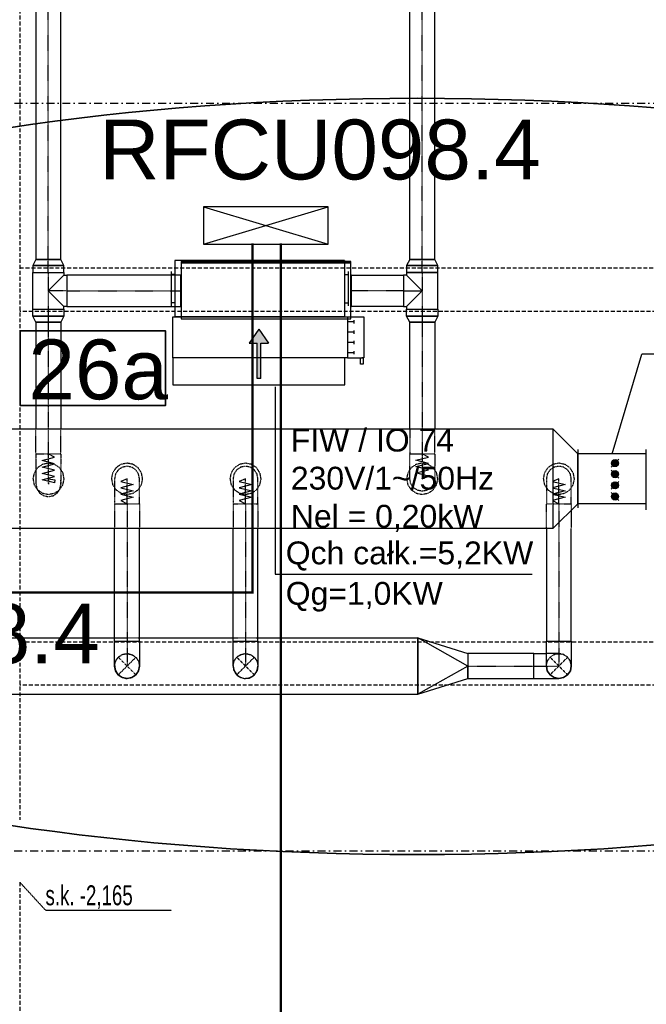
# Model space of a CAD drawing. Header units: centimetres. Extents: x -10729 to 144862, y -4437 to 43656.
# Tile 63 of 148: x 7538 to 8040, y 7277 to 8067. Entities that reach past the tile are written whole.
import ezdxf

# ---------------------------------------------------------------- set-up
doc = ezdxf.new("R2010")
doc.units = ezdxf.units.CM
doc.header["$LTSCALE"] = 0.1
for name, pattern in [('CADVENT_CENTERLINE', [9.9, 7.4, -1, 0.5, -1]), ('CADVENT_HIDDEN', [0.8, 0.25, -0.55]), ('Kondygnacja  -0_5$0$HIDDEN', [9.525, 6.35, -3.175]), ('Kondygnacja  -0_5$0$HIDDEN2', [4.7625, 3.175, -1.5875]), ('Osie rzutów$0$DASHDOT2', [12.7, 6.35, -3.175, 0, -3.175])]:
    doc.linetypes.add(name, pattern=pattern)
for name, color, linetype, lineweight in [('AU opis', 7, 'Continuous', 35), ('AU Osprzęt Siemens', 5, 'Continuous', 30), ('AU Sieć LON', 1, 'Continuous', 50), ('AU Strefa obsługiwana', 90, 'Continuous', 35), ('bgde_urządzenia', 3, 'Continuous', 30)]:
    doc.layers.add(name, color=color, linetype=linetype, lineweight=lineweight)
for name, color, linetype in [('AU Szafki Klimakonwektorów', 183, 'Continuous'), ('bgde-nawiewCEN', 7, 'Continuous'), ('bgde-nawiewDETAILS', 1, 'Continuous'), ('bgde-nawiewEXP', 1, 'Continuous'), ('bgde-nawiewHIDDEN', 1, 'Continuous'), ('bgde_opis urządzen', 6, 'Continuous'), ('bgde_redukcja', 3, 'Continuous'), ('bgde_VAV', 4, 'Continuous'), ('Kondygnacja  -0_5$0$ARCH_KONSTR_POWYŻEJ RZUTU', 8, 'Kondygnacja  -0_5$0$HIDDEN'), ('Kondygnacja  -0_5$0$ARCH_KONSTR_POWYŻEJ RZUTU_IST', 8, 'Kondygnacja  -0_5$0$HIDDEN2'), ('Osie rzutów$0$ARCH_INFO_OSIE_IST', 8, 'Osie rzutów$0$DASHDOT2'), ('Osie rzutów$0$ARCH_INFO_OSIE_OPISY_IST', 8, 'Continuous')]:
    doc.layers.add(name, color=color, linetype=linetype)
doc.styles.add('Arial', font='ARIAL.TTF')
doc.styles.add('Kondygnacja  -0_5$0$BIKTS', font='bikromsw.shx', dxfattribs={"width": 0.8})

# ---------------------------------------------------------------- blocks, each defined once
blk = doc.blocks.new('Osie rzutów')
at = {"layer": 'Osie rzutów$0$ARCH_INFO_OSIE_IST', "ltscale": 10}
for p, q in [((4436.24, 8000), (15156.54, 8000)), ((4436.04, 7400), (15156.54, 7400))]:
    blk.add_line(p, q, dxfattribs=at)
blk = doc.blocks.new('Kondygnacja  -0_5$0$konstrukcja istniejąca -0.5')
at = {"layer": 'Kondygnacja  -0_5$0$ARCH_KONSTR_POWYŻEJ RZUTU_IST', "ltscale": 10}
for points in [[(7538, 8575), (7538, 7425)], [(7538, 7375), (7538, 6225)]]:
    blk.add_lwpolyline(points, dxfattribs=at)
at = {"layer": 'Kondygnacja  -0_5$0$ARCH_KONSTR_POWYŻEJ RZUTU_IST', "ltscale": 10, "elevation": 0}
for points in [[(7538, 7867.89), (8582, 7867.89)], [(8582, 7832.89), (7538, 7832.89)], [(7538, 7567.89), (8582, 7567.89)], [(8582, 7532.89), (7538, 7532.89)]]:
    blk.add_lwpolyline(points, dxfattribs=at)
at = {"layer": 'Kondygnacja  -0_5$0$ARCH_KONSTR_POWYŻEJ RZUTU_IST'}
blk.add_lwpolyline([(7538, 7375), (7558.69, 7352.53), (7659.84, 7352.53)], dxfattribs=at)
at = {"layer": 'Kondygnacja  -0_5$0$ARCH_KONSTR_POWYŻEJ RZUTU_IST', "style": 'Kondygnacja  -0_5$0$BIKTS', "width": 0.7}
blk.add_text('s.k. -2,165', height=16, dxfattribs=at).set_placement((7558.69, 7356.46))
blk = doc.blocks.new('blok')
at = {"layer": 'bgde_VAV', "color": 3, "linetype": 'Continuous', "lineweight": -2}
for p, q in [((-54400.4, 33775), (-54434.2, 33775)), ((-53950.4, 33775), (-54400.4, 33775)), ((-53966.7, 33775), (-54000.4, 33775)), ((-54434.2, 33225), (-54400.4, 33225)), ((-54400.4, 33225), (-54000.4, 33225)), ((-54000.4, 33225), (-53966.7, 33225))]:
    blk.add_line(p, q, dxfattribs=at)
at = {"layer": 'bgde_VAV', "color": 3, "linetype": 'ByBlock', "lineweight": -2}
for p, q in [((-54400.4, 33775), (-54400.4, 33225)), ((-54000.4, 33775), (-54000.4, 33225))]:
    blk.add_line(p, q, dxfattribs=at)
at = {"layer": 'bgde_VAV', "color": 3, "linetype": 'Continuous', "lineweight": -3}
for p, q in [((-54294.7, 33492.5), (-54357.9, 33555.7)), ((-54326.3, 33524.1), (-54354.9, 33524.1)), ((-54326.3, 33524.1), (-54353.5, 33533)), ((-54326.3, 33524.1), (-54353.5, 33515.3)), ((-54326.3, 33524.1), (-54349.5, 33540.9)), ((-54326.3, 33524.1), (-54349.5, 33507.3)), ((-54326.3, 33524.1), (-54343.1, 33547.3)), ((-54326.3, 33524.1), (-54343.1, 33501)), ((-54326.3, 33524.1), (-54335.1, 33551.3)), ((-54326.3, 33524.1), (-54335.1, 33496.9)), ((-54326.3, 33524.1), (-54326.3, 33552.7)), ((-54326.3, 33524.1), (-54317.5, 33551.3)), ((-54326.3, 33524.1), (-54309.5, 33547.3)), ((-54326.3, 33524.1), (-54303.2, 33540.9)), ((-54326.3, 33524.1), (-54299.1, 33533)), ((-54326.3, 33524.1), (-54299.1, 33515.3)), ((-54326.3, 33524.1), (-54303.2, 33507.3)), ((-54326.3, 33524.1), (-54309.5, 33501)), ((-54326.3, 33524.1), (-54317.5, 33496.9)), ((-54326.3, 33524.1), (-54326.3, 33495.5)), ((-54326.3, 33524.1), (-54297.7, 33524.1)), ((-54205.3, 33555.7), (-54268.5, 33492.5)), ((-54236.9, 33524.1), (-54265.5, 33524.1)), ((-54236.9, 33524.1), (-54264.1, 33533)), ((-54236.9, 33524.1), (-54264.1, 33515.3)), ((-54236.9, 33524.1), (-54260, 33540.9)), ((-54236.9, 33524.1), (-54260, 33507.3)), ((-54236.9, 33524.1), (-54253.7, 33547.3)), ((-54236.9, 33524.1), (-54253.7, 33501)), ((-54236.9, 33524.1), (-54245.7, 33551.3)), ((-54236.9, 33524.1), (-54245.7, 33496.9)), ((-54236.9, 33524.1), (-54236.9, 33552.7)), ((-54236.9, 33524.1), (-54228.1, 33551.3)), ((-54236.9, 33524.1), (-54220.1, 33547.3)), ((-54236.9, 33524.1), (-54213.8, 33540.9)), ((-54236.9, 33524.1), (-54209.7, 33533)), ((-54236.9, 33524.1), (-54209.7, 33515.3)), ((-54236.9, 33524.1), (-54213.8, 33507.3)), ((-54236.9, 33524.1), (-54220.1, 33501)), ((-54236.9, 33524.1), (-54228.1, 33496.9)), ((-54236.9, 33524.1), (-54236.9, 33495.5)), ((-54236.9, 33524.1), (-54208.3, 33524.1)), ((-54115.9, 33492.5), (-54179.1, 33555.7)), ((-54147.5, 33524.1), (-54176.1, 33524.1)), ((-54147.5, 33524.1), (-54174.7, 33533)), ((-54147.5, 33524.1), (-54174.7, 33515.3)), ((-54147.5, 33524.1), (-54170.6, 33540.9)), ((-54147.5, 33524.1), (-54170.6, 33507.3)), ((-54147.5, 33524.1), (-54164.3, 33547.3)), ((-54147.5, 33524.1), (-54164.3, 33501)), ((-54147.5, 33524.1), (-54156.3, 33551.3)), ((-54147.5, 33524.1), (-54156.3, 33496.9)), ((-54147.5, 33524.1), (-54147.5, 33552.7)), ((-54147.5, 33524.1), (-54138.7, 33551.3)), ((-54147.5, 33524.1), (-54130.7, 33547.3)), ((-54147.5, 33524.1), (-54124.3, 33540.9)), ((-54147.5, 33524.1), (-54120.3, 33533)), ((-54147.5, 33524.1), (-54120.3, 33515.3)), ((-54147.5, 33524.1), (-54124.3, 33507.3)), ((-54147.5, 33524.1), (-54130.7, 33501)), ((-54147.5, 33524.1), (-54138.7, 33496.9)), ((-54147.5, 33524.1), (-54147.5, 33495.5)), ((-54147.5, 33524.1), (-54118.9, 33524.1)), ((-54026.5, 33555.7), (-54089.7, 33492.5)), ((-54058.1, 33524.1), (-54086.7, 33524.1)), ((-54058.1, 33524.1), (-54085.3, 33533)), ((-54058.1, 33524.1), (-54085.3, 33515.3)), ((-54058.1, 33524.1), (-54081.2, 33540.9)), ((-54058.1, 33524.1), (-54081.2, 33507.3)), ((-54058.1, 33524.1), (-54074.9, 33547.3)), ((-54058.1, 33524.1), (-54074.9, 33501)), ((-54058.1, 33524.1), (-54066.9, 33551.3)), ((-54058.1, 33524.1), (-54066.9, 33496.9)), ((-54058.1, 33524.1), (-54058.1, 33552.7)), ((-54058.1, 33524.1), (-54049.2, 33551.3)), ((-54058.1, 33524.1), (-54041.3, 33547.3)), ((-54058.1, 33524.1), (-54034.9, 33540.9)), ((-54058.1, 33524.1), (-54030.9, 33533)), ((-54058.1, 33524.1), (-54030.9, 33515.3)), ((-54058.1, 33524.1), (-54034.9, 33507.3)), ((-54058.1, 33524.1), (-54041.3, 33501)), ((-54058.1, 33524.1), (-54049.2, 33496.9)), ((-54058.1, 33524.1), (-54058.1, 33495.5)), ((-54058.1, 33524.1), (-54029.5, 33524.1))]:
    blk.add_line(p, q, dxfattribs=at)
for centre in [(-54326.3, 33524.1), (-54236.9, 33524.1), (-54147.5, 33524.1), (-54058.1, 33524.1)]:
    blk.add_ellipse(centre, major_axis=(0, 28.6), ratio=1, start_param=-1.570796, end_param=4.712389, dxfattribs=at)

msp = doc.modelspace()

# ---------------------------------------------------------------- hatches: boundary and pattern name
at = {"layer": 'bgde_urządzenia'}
h = msp.add_hatch(color=256, dxfattribs=at)
h.paths.add_polyline_path([(7731.288, 7795.581), (7728.288, 7795.581), (7728.288, 7807.246), (7722.098, 7807.246), (7729.788, 7818.674), (7737.478, 7807.246), (7731.288, 7807.246)])
h.paths.add_polyline_path([(7731.288, 7778.913), (7728.288, 7778.913), (7728.288, 7795.581), (7731.288, 7795.581)])

# ---------------------------------------------------------------- linework, layer by layer
at = {"layer": 'AU opis'}
msp.add_lwpolyline([(7538.473, 7817.356), (7654.862, 7817.356), (7654.862, 7757.349), (7538.473, 7757.349)], close=True, dxfattribs=at)
at = {"layer": 'AU Sieć LON', "color": 1}
for p, q in [((7724.736, 7606.507), (7724.736, 7887.228)), ((7747.335, 7887.228), (7747.335, 6721.347)), ((6605.768, 7607.227), (7724.17, 7607.227))]:
    msp.add_line(p, q, dxfattribs=at)
at = {"layer": 'AU Strefa obsługiwana'}
msp.add_ellipse((7856.68, 7700.468), major_axis=(845.197, 0), ratio=0.3589101, dxfattribs=at)
at = {"layer": 'AU Szafki Klimakonwektorów'}
for p, q in [((7785.406, 7916.709), (7685.406, 7916.709)), ((7685.406, 7916.709), (7685.406, 7886.709)), ((7685.406, 7886.709), (7785.406, 7916.709)), ((7685.406, 7916.709), (7785.406, 7886.709)), ((7785.406, 7916.709), (7685.406, 7916.709)), ((7685.406, 7916.709), (7685.406, 7886.709)), ((7685.406, 7886.709), (7785.406, 7916.709)), ((7685.406, 7916.709), (7785.406, 7886.709)), ((7785.406, 7886.709), (7785.406, 7916.709)), ((7785.406, 7886.709), (7785.406, 7916.709)), ((7685.406, 7886.709), (7785.406, 7886.709)), ((7685.406, 7886.709), (7785.406, 7886.709))]:
    msp.add_line(p, q, dxfattribs=at)
at = {"layer": 'bgde-nawiewCEN', "linetype": 'CADVENT_CENTERLINE', "ltscale": 0.06}
for p, q in [((7560.918, 7874.49), (7560.918, 8277.811)), ((7860.744, 7874.49), (7860.744, 8277.818)), ((7560.918, 7864.19), (7560.918, 7874.49)), ((7860.744, 7864.19), (7860.744, 7874.49)), ((7560.918, 7864.19), (7560.918, 7849.39)), ((7860.744, 7864.19), (7860.744, 7849.39)), ((7560.918, 7849.39), (7560.918, 7834.59)), ((7575.918, 7849.39), (7560.918, 7849.39)), ((7575.918, 7849.39), (7667.193, 7849.39)), ((7667.593, 7849.39), (7667.193, 7849.39)), ((7803.593, 7849.39), (7803.993, 7849.39)), ((7845.744, 7849.39), (7803.993, 7849.39)), ((7845.744, 7849.39), (7860.744, 7849.39)), ((7860.744, 7849.39), (7860.744, 7834.59)), ((7560.918, 7834.59), (7560.918, 7824.29)), ((7860.744, 7834.59), (7860.744, 7824.29)), ((7560.918, 7824.29), (7560.918, 7718.603)), ((7860.744, 7824.29), (7860.744, 7718.603)), ((7560.918, 7718.603), (7560.918, 7715.137)), ((7860.744, 7718.603), (7860.744, 7716.734)), ((7560.918, 7715.137), (7560.928, 7706.116)), ((7860.744, 7716.734), (7860.744, 7711.623)), ((7860.744, 7711.623), (7860.744, 7708.843)), ((7560.928, 7706.116), (7560.939, 7701.805)), ((7560.939, 7701.805), (7560.954, 7698.606)), ((7860.744, 7708.843), (7860.744, 7706.491)), ((7860.744, 7706.491), (7860.744, 7704.529)), ((7860.744, 7704.529), (7860.744, 7702.923)), ((7860.744, 7702.923), (7860.744, 7701.637)), ((7860.744, 7701.637), (7860.744, 7700.636)), ((7560.954, 7698.606), (7560.972, 7696.384)), ((7560.972, 7696.384), (7560.992, 7695.006)), ((7560.992, 7695.006), (7561.012, 7694.339)), ((7561.012, 7694.339), (7561.033, 7694.25)), ((7561.033, 7694.25), (7561.054, 7694.605)), ((7561.054, 7694.605), (7561.073, 7695.271)), ((7561.073, 7695.271), (7561.091, 7696.115)), ((7561.091, 7696.115), (7561.106, 7697.004)), ((7561.106, 7697.004), (7561.117, 7697.804)), ((7561.117, 7697.804), (7561.128, 7698.603)), ((7624.073, 7698.556), (7624.073, 7698.603)), ((7624.073, 7698.443), (7624.073, 7698.556)), ((7624.073, 7698.224), (7624.073, 7698.443)), ((7624.073, 7697.863), (7624.073, 7698.224)), ((7624.073, 7697.323), (7624.073, 7697.863)), ((7624.073, 7696.571), (7624.073, 7697.323)), ((7624.073, 7695.569), (7624.073, 7696.571)), ((7624.073, 7694.283), (7624.073, 7695.569)), ((7624.073, 7692.677), (7624.073, 7694.283)), ((7719.073, 7698.556), (7719.073, 7698.603)), ((7719.073, 7698.443), (7719.073, 7698.556)), ((7719.073, 7698.224), (7719.073, 7698.443)), ((7719.073, 7697.863), (7719.073, 7698.224)), ((7719.073, 7697.323), (7719.073, 7697.863)), ((7719.073, 7696.571), (7719.073, 7697.323)), ((7719.073, 7695.569), (7719.073, 7696.571)), ((7719.073, 7694.283), (7719.073, 7695.569)), ((7719.073, 7692.677), (7719.073, 7694.283)), ((7860.744, 7700.636), (7860.744, 7699.883)), ((7860.744, 7699.883), (7860.744, 7699.344)), ((7860.744, 7699.344), (7860.744, 7698.983)), ((7860.744, 7698.983), (7860.744, 7698.763)), ((7860.744, 7698.763), (7860.744, 7698.651)), ((7860.744, 7698.651), (7860.744, 7698.603)), ((7970.301, 7698.556), (7970.301, 7698.603)), ((7970.301, 7698.443), (7970.301, 7698.556)), ((7970.301, 7698.224), (7970.301, 7698.443)), ((7970.301, 7697.863), (7970.301, 7698.224)), ((7970.301, 7697.323), (7970.301, 7697.863)), ((7970.301, 7696.571), (7970.301, 7697.323)), ((7970.301, 7695.569), (7970.301, 7696.571)), ((7970.301, 7694.283), (7970.301, 7695.569)), ((7970.301, 7692.677), (7970.301, 7694.283)), ((7624.073, 7690.716), (7624.073, 7692.677)), ((7624.073, 7688.363), (7624.073, 7690.716)), ((7624.073, 7685.584), (7624.073, 7688.363)), ((7624.073, 7680.473), (7624.073, 7685.584)), ((7719.073, 7690.716), (7719.073, 7692.677)), ((7719.073, 7688.363), (7719.073, 7690.716)), ((7719.073, 7685.584), (7719.073, 7688.363)), ((7719.073, 7680.473), (7719.073, 7685.584)), ((7970.301, 7690.716), (7970.301, 7692.677)), ((7970.301, 7688.363), (7970.301, 7690.716)), ((7970.301, 7685.584), (7970.301, 7688.363)), ((7970.301, 7680.473), (7970.301, 7685.584)), ((7624.073, 7678.603), (7624.073, 7680.473)), ((7624.073, 7678.603), (7624.073, 7568.369)), ((7719.073, 7678.603), (7719.073, 7680.473)), ((7719.073, 7678.603), (7719.073, 7568.369)), ((7970.301, 7678.603), (7970.301, 7680.473)), ((7970.301, 7678.603), (7970.301, 7568.369)), ((7624.073, 7568.369), (7624.073, 7548.369)), ((7719.073, 7568.369), (7719.073, 7548.369)), ((7970.301, 7568.369), (7970.301, 7548.369)), ((7897.21, 7548.369), (7950.301, 7548.369)), ((7950.301, 7548.369), (7970.301, 7548.369))]:
    msp.add_line(p, q, dxfattribs=at)
at = {"layer": 'bgde-nawiewDETAILS', "linetype": 'CADVENT_HIDDEN'}
for p, q in [((7617.002, 7541.297), (7631.144, 7555.44)), ((7617.002, 7555.44), (7631.144, 7541.297)), ((7712.002, 7541.297), (7726.144, 7555.44)), ((7712.002, 7555.44), (7726.144, 7541.297)), ((7963.23, 7541.297), (7977.372, 7555.44)), ((7963.23, 7555.44), (7977.372, 7541.297))]:
    msp.add_line(p, q, dxfattribs=at)
at = {"layer": 'bgde-nawiewEXP', "linetype": 'Continuous'}
for points in [[(7550.918, 8258.601), (7550.918, 7874.49), (7570.918, 7874.49), (7570.918, 8258.601)], [(7850.744, 7874.49), (7870.744, 7874.49), (7870.744, 8258.601)], [(7850.744, 7874.49), (7850.744, 8258.601)], [(7548.418, 7834.59), (7548.418, 7864.19), (7573.418, 7864.19), (7573.418, 7861.89)], [(7548.418, 7834.59), (7573.418, 7834.59), (7573.418, 7836.89), (7560.918, 7849.39), (7573.418, 7861.89), (7575.918, 7861.89), (7575.918, 7836.89), (7573.418, 7836.89)], [(7667.193, 7836.89), (7667.193, 7861.89), (7667.593, 7861.89)], [(7803.593, 7836.89), (7803.993, 7836.89), (7803.993, 7861.89), (7803.593, 7861.89)], [(7848.244, 7836.89), (7860.744, 7849.39), (7848.244, 7861.89)], [(7667.193, 7836.89), (7667.593, 7836.89)], [(7550.918, 7824.29), (7550.918, 7738.601)], [(7550.918, 7824.29), (7570.918, 7824.29), (7570.918, 7738.601)], [(7850.744, 7738.601), (7850.744, 7824.29), (7870.744, 7824.29), (7870.744, 7738.601)], [(7965.424, 7658.601), (6200.304, 7658.601), (6200.304, 7738.601), (7965.424, 7738.601)], [(7614.073, 7568.369), (7634.073, 7568.369), (7634.073, 7658.601)], [(7614.073, 7568.369), (7614.073, 7658.601)], [(7709.073, 7568.369), (7729.073, 7568.369), (7729.073, 7658.601)], [(7709.073, 7568.369), (7709.073, 7658.601)], [(7960.301, 7658.601), (7960.301, 7568.369), (7980.301, 7568.369), (7980.301, 7658.601)], [(7464.438, 7570.869), (7614.073, 7570.869)], [(7634.073, 7570.869), (7709.073, 7570.869)], [(7709.073, 7548.369), (7709.073, 7568.369), (7729.073, 7568.369), (7729.073, 7548.369), (7728.312, 7544.542), (7727.877, 7543.89)], [(7729.073, 7570.869), (7857.21, 7570.869), (7857.21, 7525.869), (7857.21, 7570.869), (7897.21, 7558.369), (7897.21, 7548.369), (7857.21, 7570.869)], [(7857.21, 7525.869), (7857.21, 7570.869)], [(7950.301, 7538.369), (7970.301, 7538.369), (7966.474, 7539.13), (7963.23, 7541.297), (7961.062, 7544.542), (7960.301, 7548.369), (7960.301, 7568.369), (7980.301, 7568.369), (7980.301, 7548.369), (7979.54, 7544.542), (7977.372, 7541.297), (7974.128, 7539.13), (7970.301, 7538.369), (7966.474, 7539.13), (7963.23, 7541.297), (7961.062, 7544.542), (7960.301, 7548.369), (7961.062, 7544.542), (7963.23, 7541.297), (7966.474, 7539.13), (7970.301, 7538.369), (7974.128, 7539.13), (7977.372, 7541.297), (7979.54, 7544.542), (7980.301, 7548.369), (7979.54, 7544.542), (7977.372, 7541.297), (7974.128, 7539.13), (7970.301, 7538.369)], [(7950.301, 7538.369), (7950.301, 7558.369), (7960.301, 7558.369)], [(7614.073, 7548.369), (7614.534, 7546.055)], [(7614.268, 7547.898), (7614.479, 7545.549), (7616.289, 7542.092), (7616.877, 7541.601)], [(7614.685, 7545.293), (7614.835, 7544.542), (7617.002, 7541.297), (7618.963, 7539.987)], [(7631.339, 7541.768), (7632.851, 7543.578), (7634.016, 7547.302), (7633.948, 7548.065)], [(7632.886, 7543.904), (7633.312, 7544.542), (7634.073, 7548.369)], [(7709.073, 7548.369), (7709.529, 7546.08)], [(7709.073, 7548.369), (7709.835, 7544.542), (7709.682, 7545.31)], [(7709.27, 7547.895), (7709.473, 7545.57), (7711.275, 7542.109), (7711.875, 7541.606)], [(7709.835, 7544.542), (7712.002, 7541.297), (7713.943, 7540.001)], [(7709.835, 7544.542), (7712.002, 7541.297), (7715.247, 7539.13), (7714.595, 7539.565)], [(7722.9, 7539.13), (7726.144, 7541.297), (7728.312, 7544.542), (7729.073, 7548.369)], [(7726.341, 7541.771), (7727.841, 7543.559), (7729.014, 7547.28), (7728.946, 7548.06)], [(7617.473, 7541.102), (7619.283, 7539.59), (7623.007, 7538.426), (7623.77, 7538.494)], [(7619.609, 7539.556), (7620.247, 7539.13), (7624.073, 7538.369), (7626.387, 7538.829)], [(7624.544, 7538.563), (7626.893, 7538.774), (7630.35, 7540.584), (7630.841, 7541.172)], [(7627.149, 7538.98), (7627.9, 7539.13), (7631.144, 7541.297), (7632.455, 7543.259)], [(7712.476, 7541.101), (7714.264, 7539.601), (7717.985, 7538.428), (7718.765, 7538.496)], [(7715.247, 7539.13), (7719.073, 7538.369), (7721.362, 7538.824)], [(7715.247, 7539.13), (7719.073, 7538.369), (7722.9, 7539.13), (7722.132, 7538.977)], [(7719.547, 7538.565), (7721.872, 7538.768), (7725.333, 7540.57), (7725.836, 7541.17)], [(7722.9, 7539.13), (7726.144, 7541.297), (7727.441, 7543.238)], [(6940.005, 7525.869), (7857.21, 7525.869)]]:
    msp.add_lwpolyline(points, dxfattribs=at)
for points in [[(7548.418, 7864.19), (7573.418, 7864.19), (7573.418, 7869.674), (7570.918, 7874.49), (7550.918, 7874.49), (7548.418, 7869.674), (7548.418, 7869.674), (7549.369, 7869.674), (7549.369, 7869.674), (7548.418, 7869.674), (7548.418, 7869.674)], [(7549.369, 7869.674), (7552.079, 7869.674), (7552.079, 7869.674)], [(7552.079, 7869.674), (7556.134, 7869.674), (7556.134, 7869.674)], [(7556.134, 7869.674), (7560.918, 7869.674), (7560.918, 7869.674)], [(7560.918, 7869.674), (7565.701, 7869.674), (7565.701, 7869.674)], [(7565.701, 7869.674), (7569.756, 7869.674), (7569.756, 7869.674)], [(7569.756, 7869.674), (7572.466, 7869.674), (7572.466, 7869.674)], [(7572.466, 7869.674), (7573.418, 7869.674), (7573.418, 7869.674)], [(7667.593, 7871.89), (7803.593, 7871.89), (7803.593, 7872.89), (7667.593, 7872.89)], [(7667.593, 7826.89), (7803.593, 7826.89), (7803.593, 7871.89), (7667.593, 7871.89)], [(7848.244, 7864.19), (7873.244, 7864.19), (7873.244, 7869.674), (7870.744, 7874.49), (7850.744, 7874.49), (7848.244, 7869.674), (7848.244, 7869.674), (7849.195, 7869.674), (7849.195, 7869.674), (7848.244, 7869.674), (7848.244, 7869.674)], [(7849.195, 7869.674), (7851.905, 7869.674), (7851.905, 7869.674)], [(7851.905, 7869.674), (7855.96, 7869.674), (7855.96, 7869.674)], [(7855.96, 7869.674), (7860.744, 7869.674), (7860.744, 7869.674)], [(7860.744, 7869.674), (7865.527, 7869.674), (7865.527, 7869.674)], [(7865.527, 7869.674), (7869.583, 7869.674), (7869.583, 7869.674)], [(7869.583, 7869.674), (7872.292, 7869.674), (7872.292, 7869.674)], [(7872.292, 7869.674), (7873.244, 7869.674), (7873.244, 7869.674)], [(7575.918, 7836.89), (7667.193, 7836.89), (7667.193, 7861.89), (7575.918, 7861.89), (7575.918, 7837.842)], [(7803.993, 7836.89), (7803.993, 7861.89), (7845.744, 7861.89), (7845.744, 7836.89)], [(7845.744, 7836.89), (7848.244, 7836.89), (7848.244, 7834.59), (7873.244, 7834.59), (7873.244, 7864.19), (7848.244, 7864.19), (7848.244, 7861.89), (7845.744, 7861.89), (7845.744, 7837.842)], [(7548.418, 7829.106), (7548.418, 7834.59), (7573.418, 7834.59), (7573.418, 7829.106), (7570.918, 7824.29), (7550.918, 7824.29)], [(7548.418, 7829.106), (7549.369, 7829.106), (7549.369, 7829.106)], [(7549.369, 7829.106), (7552.079, 7829.106), (7552.079, 7829.106)], [(7552.079, 7829.106), (7556.134, 7829.106), (7556.134, 7829.106)], [(7556.134, 7829.106), (7560.918, 7829.106), (7560.918, 7829.106)], [(7560.918, 7829.106), (7565.701, 7829.106), (7565.701, 7829.106)], [(7565.701, 7829.106), (7569.756, 7829.106), (7569.756, 7829.106)], [(7569.756, 7829.106), (7572.466, 7829.106), (7572.466, 7829.106)], [(7572.466, 7829.106), (7573.418, 7829.106), (7573.418, 7829.106)], [(7848.244, 7829.106), (7848.244, 7834.59), (7873.244, 7834.59), (7873.244, 7829.106), (7870.744, 7824.29), (7850.744, 7824.29)], [(7848.244, 7829.106), (7849.195, 7829.106), (7849.195, 7829.106)], [(7849.195, 7829.106), (7851.905, 7829.106), (7851.905, 7829.106)], [(7851.905, 7829.106), (7855.96, 7829.106), (7855.96, 7829.106)], [(7855.96, 7829.106), (7860.744, 7829.106), (7860.744, 7829.106)], [(7860.744, 7829.106), (7865.527, 7829.106), (7865.527, 7829.106)], [(7865.527, 7829.106), (7869.583, 7829.106), (7869.583, 7829.106)], [(7869.583, 7829.106), (7872.292, 7829.106), (7872.292, 7829.106)], [(7872.292, 7829.106), (7873.244, 7829.106), (7873.244, 7829.106)], [(7965.424, 7658.601), (7985.424, 7678.601), (7985.424, 7718.601), (7965.424, 7738.601)], [(7614.073, 7548.369), (7614.073, 7568.369), (7634.073, 7568.369), (7634.073, 7548.369), (7633.312, 7544.542), (7631.144, 7541.297), (7627.9, 7539.13), (7624.073, 7538.369), (7620.247, 7539.13), (7617.002, 7541.297), (7614.835, 7544.542)], [(7897.21, 7544.542), (7897.21, 7538.369), (7950.301, 7538.369), (7950.301, 7558.369), (7897.21, 7558.369), (7897.21, 7548.369)], [(7857.21, 7525.869), (7897.21, 7538.369), (7897.21, 7548.369)]]:
    msp.add_lwpolyline(points, close=True, dxfattribs=at)
at = {"layer": 'bgde-nawiewHIDDEN', "linetype": 'CADVENT_HIDDEN'}
for points in [[(7667.593, 7836.89), (7667.593, 7861.89)], [(7803.593, 7836.89), (7803.593, 7861.89)], [(7550.918, 7718.603), (7570.918, 7718.603), (7570.918, 7738.601)], [(7550.918, 7718.603), (7550.918, 7738.601)], [(7850.744, 7738.601), (7850.744, 7718.603), (7870.744, 7718.603), (7870.744, 7738.601)], [(7550.918, 7718.603), (7550.918, 7715.131), (7550.928, 7706.098), (7550.94, 7701.775), (7550.955, 7698.567), (7550.972, 7696.339), (7550.992, 7694.959), (7551.012, 7694.292), (7551.79, 7690.473), (7551.813, 7690.377), (7553.996, 7687.142), (7557.251, 7684.988), (7561.081, 7684.245), (7564.904, 7685.025), (7568.138, 7687.209), (7570.29, 7690.465), (7571.033, 7694.297), (7571.054, 7694.652), (7571.073, 7695.319), (7571.091, 7696.163), (7571.106, 7697.052), (7571.117, 7697.853), (7571.127, 7698.654)], [(7550.918, 7718.603), (7570.918, 7718.603), (7570.918, 7715.143), (7570.928, 7706.134), (7570.939, 7701.835), (7570.954, 7698.645), (7570.972, 7696.428), (7570.991, 7695.052), (7571.012, 7694.386)], [(7614.073, 7678.603), (7614.073, 7658.601)], [(7614.073, 7678.603), (7634.073, 7678.603), (7634.073, 7658.601)], [(7709.073, 7678.603), (7709.073, 7658.601)], [(7709.073, 7678.603), (7729.073, 7678.603), (7729.073, 7658.601)], [(7960.301, 7658.601), (7960.301, 7678.603), (7980.301, 7678.603), (7980.301, 7658.601)], [(7614.073, 7570.869), (7634.073, 7570.869)], [(7709.073, 7570.869), (7729.073, 7570.869)], [(7614.073, 7548.369), (7614.835, 7552.195), (7617.002, 7555.44), (7620.247, 7557.607), (7624.073, 7558.369), (7627.9, 7557.607), (7631.144, 7555.44), (7633.312, 7552.195), (7634.073, 7548.369)], [(7614.13, 7549.435), (7615.295, 7553.159), (7617.797, 7556.153), (7621.254, 7557.963), (7625.14, 7558.312), (7628.864, 7557.147), (7631.858, 7554.645), (7633.668, 7551.188), (7633.948, 7548.065)], [(7709.073, 7548.369), (7709.835, 7552.195), (7712.002, 7555.44), (7715.247, 7557.607), (7719.073, 7558.369), (7722.9, 7557.607), (7726.144, 7555.44), (7728.312, 7552.195), (7729.073, 7548.369)], [(7709.133, 7549.457), (7710.306, 7553.178), (7712.814, 7556.167), (7716.275, 7557.969), (7720.162, 7558.309), (7723.883, 7557.136), (7726.872, 7554.628), (7728.674, 7551.167), (7728.946, 7548.06)], [(7960.301, 7548.369), (7961.062, 7552.195), (7963.23, 7555.44), (7966.474, 7557.607), (7970.301, 7558.369), (7960.301, 7558.369)], [(7960.301, 7548.369), (7961.062, 7552.195), (7963.23, 7555.44), (7966.474, 7557.607), (7970.301, 7558.369), (7974.128, 7557.607), (7977.372, 7555.44), (7979.54, 7552.195), (7980.301, 7548.369), (7979.54, 7552.195), (7977.372, 7555.44), (7974.128, 7557.607), (7970.301, 7558.369)], [(7614.13, 7549.435), (7614.268, 7547.898)], [(7614.534, 7546.055), (7614.685, 7545.293)], [(7632.455, 7543.259), (7632.886, 7543.904)], [(7709.133, 7549.457), (7709.27, 7547.895)], [(7709.529, 7546.08), (7709.682, 7545.31)], [(7727.441, 7543.238), (7727.877, 7543.89)], [(7616.877, 7541.601), (7617.473, 7541.102)], [(7618.963, 7539.987), (7619.609, 7539.556)], [(7623.77, 7538.494), (7624.544, 7538.563)], [(7626.387, 7538.829), (7627.149, 7538.98)], [(7630.841, 7541.172), (7631.339, 7541.768)], [(7711.875, 7541.606), (7712.476, 7541.101)], [(7713.943, 7540.001), (7714.595, 7539.565)], [(7718.765, 7538.496), (7719.547, 7538.565)], [(7721.362, 7538.824), (7722.132, 7538.977)], [(7725.836, 7541.17), (7726.341, 7541.771)]]:
    msp.add_lwpolyline(points, dxfattribs=at)
at = {"layer": 'bgde-nawiewHIDDEN'}
for points in [[(7561.128, 7698.603), (7566.116, 7697.635), (7565.987, 7695.28), (7555.961, 7697.669), (7565.946, 7700.305), (7555.936, 7702.865), (7565.929, 7705.466), (7555.925, 7707.99), (7565.921, 7710.619), (7555.919, 7713.239), (7565.918, 7715.82), (7560.918, 7718.603)], [(7860.744, 7698.603), (7865.744, 7700.733), (7855.744, 7703.269), (7865.744, 7705.791), (7855.744, 7708.32), (7865.744, 7710.873), (7855.744, 7713.409), (7865.744, 7715.955), (7860.744, 7718.603)], [(7624.073, 7698.603), (7619.073, 7696.473), (7629.073, 7693.937), (7619.073, 7691.415), (7629.073, 7688.887), (7619.073, 7686.333), (7629.073, 7683.797), (7619.073, 7681.252), (7624.073, 7678.603)], [(7719.073, 7698.603), (7714.073, 7696.473), (7724.073, 7693.937), (7714.073, 7691.415), (7724.073, 7688.887), (7714.073, 7686.333), (7724.073, 7683.797), (7714.073, 7681.252), (7719.073, 7678.603)], [(7970.301, 7698.603), (7965.301, 7696.415), (7975.301, 7693.909), (7965.301, 7691.386), (7975.301, 7688.816), (7965.301, 7686.297), (7975.301, 7683.784), (7965.301, 7681.249), (7970.301, 7678.603)]]:
    msp.add_lwpolyline(points, dxfattribs=at)
at = {"layer": 'bgde-nawiewHIDDEN', "linetype": 'CADVENT_HIDDEN'}
for points in [[(7850.744, 7698.603), (7850.744, 7718.603), (7870.744, 7718.603), (7870.744, 7698.603), (7869.983, 7694.776), (7867.815, 7691.532), (7864.571, 7689.364), (7860.744, 7688.603), (7856.917, 7689.364), (7853.673, 7691.532), (7851.505, 7694.776)], [(7548.628, 7698.603), (7549.579, 7693.82), (7552.289, 7689.764), (7556.344, 7687.055), (7561.128, 7686.103), (7565.911, 7687.055), (7569.966, 7689.764), (7572.676, 7693.82), (7573.628, 7698.603), (7572.676, 7703.387), (7569.966, 7707.442), (7565.911, 7710.152), (7561.128, 7711.103), (7556.344, 7710.152), (7552.289, 7707.442), (7549.579, 7703.387)], [(7548.628, 7698.603), (7549.579, 7693.82), (7552.289, 7689.764), (7556.344, 7687.055), (7561.128, 7686.103), (7565.911, 7687.055), (7569.966, 7689.764), (7572.676, 7693.82), (7573.628, 7698.603), (7572.676, 7703.387), (7569.966, 7707.442), (7565.911, 7710.152), (7561.128, 7711.103), (7556.344, 7710.152), (7552.289, 7707.442), (7549.579, 7703.387)], [(7611.573, 7698.603), (7612.525, 7693.82), (7615.235, 7689.764), (7619.29, 7687.055), (7624.073, 7686.103), (7628.857, 7687.055), (7632.912, 7689.764), (7635.622, 7693.82), (7636.573, 7698.603), (7635.622, 7703.387), (7632.912, 7707.442), (7628.857, 7710.152), (7624.073, 7711.103), (7619.29, 7710.152), (7615.235, 7707.442), (7612.525, 7703.387)], [(7611.573, 7698.603), (7612.525, 7693.82), (7615.235, 7689.764), (7619.29, 7687.055), (7624.073, 7686.103), (7628.857, 7687.055), (7632.912, 7689.764), (7635.622, 7693.82), (7636.573, 7698.603), (7635.622, 7703.387), (7632.912, 7707.442), (7628.857, 7710.152), (7624.073, 7711.103), (7619.29, 7710.152), (7615.235, 7707.442), (7612.525, 7703.387)], [(7706.573, 7698.603), (7707.525, 7693.82), (7710.235, 7689.764), (7714.29, 7687.055), (7719.073, 7686.103), (7723.857, 7687.055), (7727.912, 7689.764), (7730.622, 7693.82), (7731.573, 7698.603), (7730.622, 7703.387), (7727.912, 7707.442), (7723.857, 7710.152), (7719.073, 7711.103), (7714.29, 7710.152), (7710.235, 7707.442), (7707.525, 7703.387)], [(7706.573, 7698.603), (7707.525, 7693.82), (7710.235, 7689.764), (7714.29, 7687.055), (7719.073, 7686.103), (7723.857, 7687.055), (7727.912, 7689.764), (7730.622, 7693.82), (7731.573, 7698.603), (7730.622, 7703.387), (7727.912, 7707.442), (7723.857, 7710.152), (7719.073, 7711.103), (7714.29, 7710.152), (7710.235, 7707.442), (7707.525, 7703.387)], [(7848.244, 7698.603), (7849.195, 7693.82), (7851.905, 7689.764), (7855.96, 7687.055), (7860.744, 7686.103), (7865.527, 7687.055), (7869.583, 7689.764), (7872.292, 7693.82), (7873.244, 7698.603), (7872.292, 7703.387), (7869.583, 7707.442), (7865.527, 7710.152), (7860.744, 7711.103), (7855.96, 7710.152), (7851.905, 7707.442), (7849.195, 7703.387)], [(7848.244, 7698.603), (7849.195, 7693.82), (7851.905, 7689.764), (7855.96, 7687.055), (7860.744, 7686.103), (7865.527, 7687.055), (7869.583, 7689.764), (7872.292, 7693.82), (7873.244, 7698.603), (7872.292, 7703.387), (7869.583, 7707.442), (7865.527, 7710.152), (7860.744, 7711.103), (7855.96, 7710.152), (7851.905, 7707.442), (7849.195, 7703.387)], [(7957.801, 7698.603), (7958.752, 7693.82), (7961.462, 7689.764), (7965.517, 7687.055), (7970.301, 7686.103), (7975.084, 7687.055), (7979.14, 7689.764), (7981.849, 7693.82), (7982.801, 7698.603), (7981.849, 7703.387), (7979.14, 7707.442), (7975.084, 7710.152), (7970.301, 7711.103), (7965.517, 7710.152), (7961.462, 7707.442), (7958.752, 7703.387)], [(7957.801, 7698.603), (7958.752, 7693.82), (7961.462, 7689.764), (7965.517, 7687.055), (7970.301, 7686.103), (7975.084, 7687.055), (7979.14, 7689.764), (7981.849, 7693.82), (7982.801, 7698.603), (7981.849, 7703.387), (7979.14, 7707.442), (7975.084, 7710.152), (7970.301, 7711.103), (7965.517, 7710.152), (7961.462, 7707.442), (7958.752, 7703.387)], [(7614.073, 7678.603), (7634.073, 7678.603), (7634.073, 7698.603), (7633.312, 7702.43), (7631.144, 7705.674), (7627.9, 7707.842), (7624.073, 7708.603), (7620.247, 7707.842), (7617.002, 7705.674), (7614.835, 7702.43), (7614.073, 7698.603), (7614.073, 7680.473)], [(7709.073, 7678.603), (7729.073, 7678.603), (7729.073, 7698.603), (7728.312, 7702.43), (7726.144, 7705.674), (7722.9, 7707.842), (7719.073, 7708.603), (7715.247, 7707.842), (7712.002, 7705.674), (7709.835, 7702.43), (7709.073, 7698.603), (7709.073, 7680.473)], [(7960.301, 7694.283), (7960.301, 7678.603), (7980.301, 7678.603), (7980.301, 7698.603), (7979.54, 7702.43), (7977.372, 7705.674), (7974.128, 7707.842), (7970.301, 7708.603), (7966.474, 7707.842), (7963.23, 7705.674), (7961.062, 7702.43), (7960.301, 7698.603), (7960.301, 7695.569)]]:
    msp.add_lwpolyline(points, close=True, dxfattribs=at)
at = {"layer": 'bgde_opis urządzen'}
for p, q in [((7742.727, 7772.233), (7742.727, 7622.012)), ((7742.727, 7622.012), (7948.821, 7622.012))]:
    msp.add_line(p, q, dxfattribs=at)
at = {"layer": 'bgde_urządzenia'}
for p, q in [((7662.388, 7873.581, 119), (7662.388, 7828.581, 119)), ((7798.388, 7873.581, 119), (7662.388, 7873.581, 119)), ((7798.388, 7873.581, 119), (7798.388, 7828.581, 119)), ((7659.388, 7864.831, 119), (7659.388, 7837.331, 119)), ((7662.388, 7862.331, 119), (7659.388, 7862.331, 119)), ((7798.388, 7862.331, 119), (7801.388, 7862.331, 119)), ((7801.388, 7864.831, 119), (7801.388, 7837.331, 119)), ((7662.388, 7839.831, 119), (7659.388, 7839.831, 119)), ((7798.388, 7839.831, 119), (7801.388, 7839.831, 119)), ((7660.888, 7795.581, 119), (7660.888, 7828.581, 119)), ((7660.888, 7828.581, 119), (7800.888, 7828.581, 119)), ((7798.388, 7828.581, 119), (7662.388, 7828.581, 119)), ((7800.888, 7828.581, 119), (7800.888, 7795.581, 119)), ((7800.888, 7828.581, 119), (7813.888, 7828.581, 119)), ((7813.888, 7828.581, 119), (7813.888, 7795.581, 119)), ((7806.088, 7824.456, 119), (7800.888, 7824.456, 119)), ((7806.088, 7823.206, 119), (7806.088, 7825.706, 119)), ((7729.788, 7818.674, 119), (7722.098, 7807.246, 119)), ((7729.788, 7818.674, 119), (7737.478, 7807.246, 119)), ((7806.088, 7816.206, 119), (7800.888, 7816.206, 119)), ((7806.088, 7814.956, 119), (7806.088, 7817.456, 119)), ((7722.098, 7807.246, 119), (7728.288, 7807.246, 119)), ((7728.288, 7778.913, 119), (7728.288, 7807.246, 119)), ((7731.288, 7778.913, 119), (7731.288, 7807.246, 119)), ((7731.288, 7807.246, 119), (7737.478, 7807.246, 119)), ((7806.088, 7807.956, 119), (7800.888, 7807.956, 119)), ((7806.088, 7806.706, 119), (7806.088, 7809.206, 119)), ((7806.088, 7799.706, 119), (7800.888, 7799.706, 119)), ((7806.088, 7798.456, 119), (7806.088, 7800.956, 119)), ((7798.688, 7795.581, 119), (7660.888, 7795.581, 119)), ((7660.888, 7795.581, 119), (7660.888, 7774.081, 119)), ((7798.688, 7774.081, 119), (7798.688, 7795.581, 119)), ((7800.888, 7795.581, 119), (7798.688, 7795.581, 119)), ((7800.888, 7795.581, 119), (7813.888, 7795.581, 119)), ((7811.388, 7790.581, 119), (7811.388, 7795.581, 119)), ((7813.388, 7790.581, 119), (7811.388, 7790.581, 119)), ((7813.888, 7795.581, 119), (7812.388, 7795.581, 119)), ((7813.388, 7795.581, 119), (7813.388, 7790.581, 119)), ((7660.888, 7774.081, 119), (7798.688, 7774.081, 119)), ((7731.288, 7778.913, 119), (7728.288, 7778.913, 119))]:
    msp.add_line(p, q, dxfattribs=at)
at = {"layer": 'bgde_VAV'}
for p in [(8012.924, 7718.602), (8144.222, 7798.598, 2.142)]:
    msp.add_line(p, (8036.904, 7798.598, 2.142), dxfattribs=at)

# ---------------------------------------------------------------- block references
at = {"layer": 'bgde_redukcja', "xscale": 0.09999999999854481, "yscale": 0.09999999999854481, "zscale": 0.1, "rotation": 270}
msp.add_blockref('blok', (4662.921, 2278.559), dxfattribs=at)
at = {"layer": 'Kondygnacja  -0_5$0$ARCH_KONSTR_POWYŻEJ RZUTU'}
msp.add_blockref('Kondygnacja  -0_5$0$konstrukcja istniejąca -0.5', (0, 0), dxfattribs=at)
at = {"layer": 'Osie rzutów$0$ARCH_INFO_OSIE_OPISY_IST'}
msp.add_blockref('Osie rzutów', (0, 0), dxfattribs=at)

# ---------------------------------------------------------------- texts
at = {"layer": 'AU opis', "insert": (7544.992, 7810.305), "char_height": 48, "width": 72.77772, "attachment_point": 1, "style": 'Arial'}
msp.add_mtext('26a', dxfattribs=at)
at = {"layer": 'AU Osprzęt Siemens', "insert": (7300.386, 7598.419), "char_height": 48, "width": 1074.22285, "attachment_point": 1, "style": 'Arial'}
msp.add_mtext('PSK098.4', dxfattribs=at)
at = {"layer": 'AU Szafki Klimakonwektorów', "insert": (7601.714, 7986.719), "char_height": 48, "width": 1074.22285, "attachment_point": 1, "style": 'Arial'}
msp.add_mtext('RFCU098.4', dxfattribs=at)
at = {"layer": 'bgde_opis urządzen', "char_height": 18.326, "width": 421.7149, "attachment_point": 1, "style": 'Arial'}
for s, insert in [('FIW / IO 74\\P230V/1~/50Hz\\PNel = 0,20kW', (7755.415, 7738.78, 1120.623)), ('Qch całk.=5,2KW', (7751.321, 7648.294, 1120.623)), ('Qg=1,0KW', (7751.321, 7615.815, 1120.623))]:
    msp.add_mtext(s, dxfattribs=dict(at, insert=insert))

doc.saveas('drawing.dxf')
